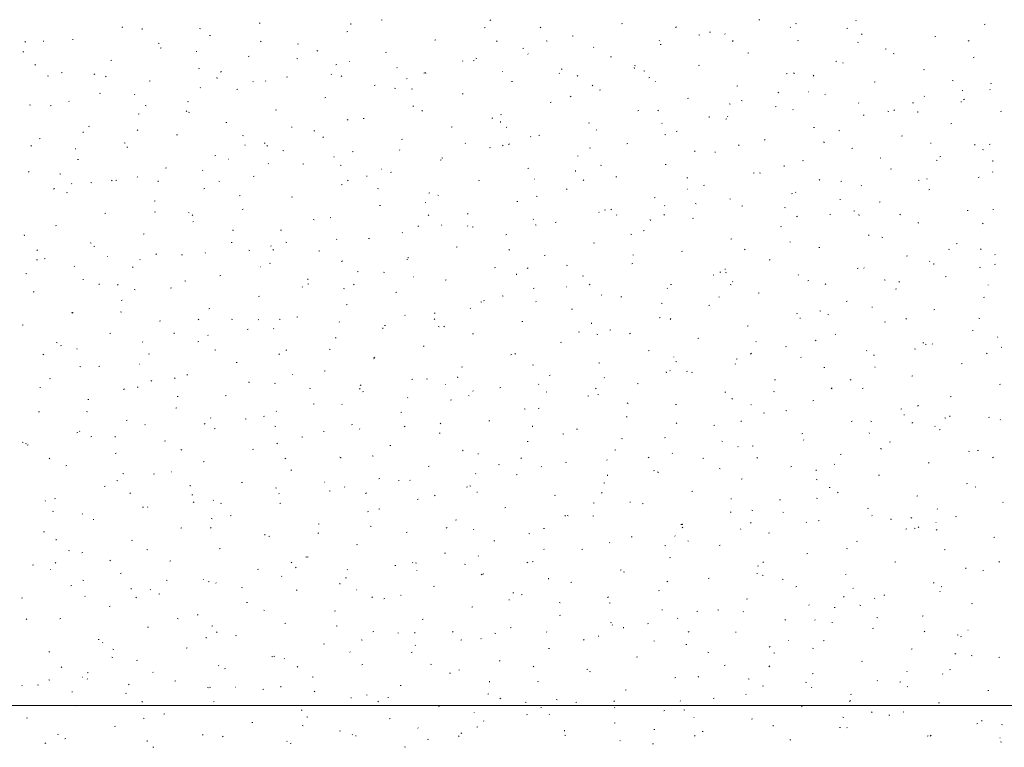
# Model space of a CAD drawing. Extents: x -743 to 300, y 62 to 1112.
# Tile 173 of 179: x -99 to -3, y 831 to 901. Entities that reach past the tile are written whole.
import ezdxf
from ezdxf.lldxf.tags import DXFTag

# ---------------------------------------------------------------- set-up
doc = ezdxf.new("R2010")
doc.units = 0
doc.layers.get('0').update_dxf_attribs({"lineweight": 13})
doc.layers.add('60- 61 allgemeine Ausstattung- 4 Terrassen', color=9, linetype='Continuous', lineweight=9, true_color=0x808080)
doc.layers.add('70 -71 Achsen- 1 Gebäudeachsen', color=7, linetype='STRICHPUNKT2-A06CPV7LL0', lineweight=18)
tags = doc.linetypes.add('STRICHPUNKT2-A06CPV7LL0', pattern=[12.7, 6.35, -3.175, 0, -3.175]).pattern_tags.tags
tags[10:11] = [DXFTag(74, 4), DXFTag(75, 0), DXFTag(340, '0'), DXFTag(46, 0.0), DXFTag(50, 0.0), DXFTag(44, 0.0), DXFTag(45, 0.0)]
tags[8:9] = [DXFTag(74, 4), DXFTag(75, 0), DXFTag(340, '0'), DXFTag(46, 0.0), DXFTag(50, 0.0), DXFTag(44, 0.0), DXFTag(45, 0.0)]
tags[6:7] = [DXFTag(74, 4), DXFTag(75, 0), DXFTag(340, '0'), DXFTag(46, 0.0), DXFTag(50, 0.0), DXFTag(44, 0.0), DXFTag(45, 0.0)]
tags[4:5] = [DXFTag(74, 4), DXFTag(75, 0), DXFTag(340, '0'), DXFTag(46, 0.0), DXFTag(50, 0.0), DXFTag(44, 0.0), DXFTag(45, 0.0)]

# ---------------------------------------------------------------- blocks, each defined once
blk = doc.blocks.new('Referenz-A06CPV7ML0')
at = {"layer": '60- 61 allgemeine Ausstattung- 4 Terrassen', "color": 0}
for p, q in [((-63.602, 901.053), (-63.51, 901.016)), ((-53.036, 901.051), (-53.117, 900.995)), ((-27.14, 901.046), (-27.045, 901.07)), ((-88.646, 900.341), (-88.55, 900.365)), ((-86.682, 900.12), (-86.691, 900.209)), ((-81.151, 900.215), (-81.057, 900.186)), ((-75.39, 900.72), (-75.294, 900.744)), ((-66.538, 900.611), (-66.547, 900.699)), ((-53.652, 900.288), (-53.557, 900.312)), ((-48.272, 900.335), (-48.181, 900.298)), ((-40.396, 900.667), (-40.301, 900.691)), ((-35.104, 900.383), (-35.185, 900.327)), ((-24.082, 900.326), (-24.115, 900.363)), ((-23.606, 900.694), (-23.512, 900.665)), ((-18.659, 900.235), (-18.563, 900.259)), ((-17.751, 900.976), (-17.784, 901.012)), ((-5.403, 900.614), (-5.307, 900.638)), ((-93.421, 899.151), (-93.325, 899.174)), ((-80.165, 899.53), (-80.069, 899.553)), ((-66.909, 899.909), (-66.813, 899.933)), ((-45.171, 899.476), (-45.076, 899.5)), ((-32.943, 899.616), (-32.851, 899.579)), ((-31.915, 899.856), (-31.82, 899.879)), ((-30.413, 899.677), (-30.446, 899.714)), ((-17.172, 899.715), (-17.253, 899.658)), ((-10.178, 899.423), (-10.082, 899.447)), ((-97.948, 898.976), (-98.02, 898.909)), ((-96.224, 898.991), (-96.179, 898.989)), ((-85.135, 898.802), (-85.044, 898.765)), ((-84.94, 898.339), (-84.844, 898.363)), ((-75.177, 899), (-75.249, 898.933)), ((-71.684, 898.718), (-71.588, 898.742)), ((-58.427, 899.097), (-58.332, 899.121)), ((-52.406, 899.025), (-52.478, 898.957)), ((-49.946, 898.286), (-49.851, 898.31)), ((-47.672, 899.016), (-47.578, 898.987)), ((-43.076, 898.378), (-43.109, 898.415)), ((-36.744, 899.028), (-36.777, 899.064)), ((-36.69, 898.665), (-36.595, 898.689)), ((-29.634, 899.049), (-29.706, 898.982)), ((-23.434, 899.044), (-23.339, 899.068)), ((-17.613, 898.898), (-17.522, 898.861)), ((-14.953, 898.233), (-14.857, 898.257)), ((-6.863, 899.073), (-6.935, 899.006)), ((-98.196, 897.96), (-98.1, 897.984)), ((-81.46, 898.017), (-81.416, 898.015)), ((-76.459, 897.528), (-76.363, 897.551)), ((-71.739, 897.337), (-71.645, 897.309)), ((-69.805, 898.084), (-69.714, 898.047)), ((-63.203, 897.907), (-63.107, 897.931)), ((-54.476, 897.366), (-54.385, 897.329)), ((-49.407, 897.729), (-49.44, 897.766)), ((-41.465, 897.474), (-41.37, 897.498)), ((-28.209, 897.854), (-28.114, 897.877)), ((-14.193, 897.816), (-14.099, 897.787)), ((-6.472, 897.421), (-6.376, 897.445)), ((-96.962, 896.743), (-97.043, 896.686)), ((-89.715, 897.149), (-89.619, 897.172)), ((-81.234, 896.337), (-81.138, 896.361)), ((-67.978, 896.716), (-67.882, 896.74)), ((-66.696, 897.043), (-66.652, 897.04)), ((-62.069, 896.43), (-62.102, 896.467)), ((-55.738, 897.08), (-55.771, 897.116)), ((-54.721, 897.095), (-54.626, 897.119)), ((-46.24, 896.284), (-46.145, 896.308)), ((-39.165, 896.37), (-39.174, 896.458)), ((-39.146, 896.647), (-39.055, 896.611)), ((-32.984, 896.663), (-32.889, 896.687)), ((-19.728, 897.042), (-19.633, 897.066)), ((-19.021, 896.861), (-19.03, 896.949)), ((-95.805, 895.659), (-95.711, 895.631)), ((-94.49, 895.958), (-94.394, 895.982)), ((-91.339, 895.834), (-91.248, 895.797)), ((-90.162, 895.632), (-90.234, 895.565)), ((-79.453, 895.39), (-79.462, 895.478)), ((-79.03, 896.074), (-79.111, 896.018)), ((-72.753, 895.526), (-72.657, 895.549)), ((-68.4, 895.781), (-68.433, 895.818)), ((-67.391, 895.656), (-67.463, 895.589)), ((-61.098, 895.406), (-61.179, 895.349)), ((-59.497, 895.905), (-59.401, 895.929)), ((-59.309, 895.88), (-59.318, 895.968)), ((-51.932, 896.069), (-51.888, 896.066)), ((-46.422, 895.927), (-46.406, 895.886)), ((-44.619, 895.68), (-44.691, 895.613)), ((-38.26, 896.138), (-38.166, 896.109)), ((-37.759, 895.472), (-37.664, 895.496)), ((-24.503, 895.852), (-24.408, 895.875)), ((-23.817, 895.929), (-23.726, 895.892)), ((-21.848, 895.704), (-21.92, 895.637)), ((-11.247, 896.231), (-11.151, 896.255)), ((-86.009, 895.147), (-85.913, 895.17)), ((-81.063, 894.482), (-81.096, 894.519)), ((-76.009, 895.115), (-75.918, 895.078)), ((-74.731, 895.132), (-74.764, 895.168)), ((-64.272, 894.714), (-64.176, 894.738)), ((-62.326, 894.46), (-62.232, 894.431)), ((-60.68, 894.397), (-60.588, 894.36)), ((-51.015, 895.093), (-50.92, 895.117)), ((-43.167, 894.738), (-43.247, 894.681)), ((-37.169, 895.095), (-37.124, 895.092)), ((-29.278, 894.661), (-29.183, 894.685)), ((-16.022, 895.04), (-15.927, 895.064)), ((-8.487, 895.211), (-8.396, 895.174)), ((-4.781, 894.938), (-4.687, 894.909)), ((-90.784, 893.956), (-90.688, 893.98)), ((-87.394, 893.833), (-87.427, 893.869)), ((-77.528, 894.335), (-77.432, 894.359)), ((-69.047, 893.524), (-68.951, 893.547)), ((-55.791, 893.903), (-55.695, 893.927)), ((-45.35, 893.679), (-45.259, 893.642)), ((-42.534, 894.282), (-42.439, 894.306)), ((-34.053, 893.47), (-33.958, 893.494)), ((-25.235, 894.069), (-25.316, 894.013)), ((-22.405, 894.121), (-22.361, 894.118)), ((-20.797, 893.85), (-20.702, 893.873)), ((-11.165, 893.661), (-11.198, 893.698)), ((-7.541, 894.229), (-7.445, 894.253)), ((-4.834, 894.311), (-4.867, 894.347)), ((-97.543, 892.865), (-97.451, 892.828)), ((-95.559, 892.765), (-95.463, 892.789)), ((-93.725, 893.184), (-93.758, 893.22)), ((-86.393, 892.782), (-86.299, 892.753)), ((-82.303, 893.145), (-82.207, 893.168)), ((-60.566, 892.712), (-60.47, 892.736)), ((-47.309, 893.091), (-47.214, 893.115)), ((-30.021, 892.96), (-29.929, 892.924)), ((-28.847, 893.26), (-28.753, 893.231)), ((-25.572, 892.659), (-25.477, 892.683)), ((-17.496, 893.012), (-17.529, 893.049)), ((-12.316, 893.038), (-12.221, 893.062)), ((-7.641, 893.147), (-7.597, 893.144)), ((-7.303, 893.401), (-7.384, 893.345)), ((-87.078, 891.954), (-86.982, 891.978)), ((-82.375, 892.288), (-82.447, 892.221)), ((-82.213, 892.147), (-82.122, 892.11)), ((-73.822, 892.333), (-73.726, 892.357)), ((-65.341, 891.522), (-65.245, 891.545)), ((-59.604, 892.312), (-59.676, 892.245)), ((-52.914, 891.582), (-52.82, 891.553)), ((-52.085, 891.901), (-51.989, 891.925)), ((-38.828, 892.28), (-38.733, 892.304)), ((-36.833, 892.336), (-36.905, 892.269)), ((-31.936, 891.639), (-31.945, 891.727)), ((-30.159, 891.713), (-30.191, 891.75)), ((-23.827, 892.363), (-23.86, 892.399)), ((-17.091, 891.848), (-16.996, 891.871)), ((-14.691, 892.242), (-14.6, 892.205)), ((-14.061, 892.36), (-14.133, 892.293)), ((-11.792, 892.13), (-11.801, 892.218)), ((-3.835, 892.227), (-3.739, 892.251)), ((-91.853, 890.763), (-91.757, 890.787)), ((-78.597, 891.143), (-78.501, 891.166)), ((-72.224, 890.659), (-72.233, 890.747)), ((-66.883, 891.428), (-66.792, 891.391)), ((-56.86, 890.71), (-56.764, 890.734)), ((-52.08, 891.149), (-52.089, 891.237)), ((-51.554, 890.71), (-51.463, 890.673)), ((-43.603, 891.089), (-43.508, 891.113)), ((-36.49, 891.064), (-36.523, 891.101)), ((-30.347, 891.468), (-30.252, 891.492)), ((-21.866, 890.657), (-21.771, 890.681)), ((-8.61, 891.036), (-8.515, 891.06)), ((-92.368, 890.168), (-92.377, 890.256)), ((-87.093, 890.429), (-87.173, 890.372)), ((-83.372, 889.952), (-83.276, 889.976)), ((-76.98, 889.904), (-76.886, 889.875)), ((-70.116, 890.331), (-70.02, 890.355)), ((-69.161, 889.76), (-69.242, 889.704)), ((-49.152, 889.765), (-49.185, 889.802)), ((-48.379, 889.899), (-48.283, 889.923)), ((-42.821, 890.415), (-42.854, 890.451)), ((-36.224, 889.992), (-36.133, 889.955)), ((-35.122, 890.278), (-35.027, 890.302)), ((-19.435, 890.382), (-19.341, 890.354)), ((-13.385, 889.846), (-13.29, 889.869)), ((-97.36, 888.919), (-97.432, 888.852)), ((-96.628, 889.573), (-96.533, 889.597)), ((-88.417, 889.178), (-88.325, 889.141)), ((-88.147, 888.761), (-88.051, 888.785)), ((-76.76, 888.985), (-76.743, 888.944)), ((-74.891, 889.141), (-74.795, 889.164)), ((-74.589, 888.944), (-74.661, 888.876)), ((-61.635, 889.52), (-61.539, 889.543)), ((-55.483, 889.116), (-55.516, 889.152)), ((-53.154, 888.708), (-53.058, 888.732)), ((-51.818, 888.968), (-51.89, 888.901)), ((-51.229, 889.092), (-51.31, 889.036)), ((-43.501, 888.704), (-43.407, 888.676)), ((-39.897, 889.087), (-39.802, 889.111)), ((-29.046, 888.992), (-29.118, 888.925)), ((-26.641, 889.466), (-26.546, 889.49)), ((-20.895, 889.273), (-20.803, 889.236)), ((-18.16, 888.655), (-18.065, 888.679)), ((-10.554, 889.18), (-10.538, 889.139)), ((-6.275, 889.016), (-6.347, 888.949)), ((-4.904, 889.034), (-4.809, 889.058)), ((-93.139, 888.602), (-93.095, 888.599)), ((-79.666, 887.95), (-79.57, 887.974)), ((-73.087, 888.459), (-72.996, 888.423)), ((-68.146, 887.817), (-68.178, 887.854)), ((-66.41, 888.329), (-66.314, 888.353)), ((-61.814, 888.467), (-61.847, 888.503)), ((-57.758, 887.741), (-57.666, 887.704)), ((-44.673, 887.897), (-44.577, 887.921)), ((-33.297, 888.424), (-33.378, 888.367)), ((-31.416, 888.276), (-31.321, 888.3)), ((-15.366, 887.756), (-15.446, 887.699)), ((-9.679, 887.844), (-9.584, 887.867)), ((-5.565, 888.555), (-5.474, 888.518)), ((-92.922, 887.571), (-92.827, 887.595)), ((-84.441, 886.759), (-84.345, 886.783)), ((-78.376, 887.628), (-78.331, 887.625)), ((-74.477, 887.168), (-74.51, 887.204)), ((-71.185, 887.139), (-71.089, 887.162)), ((-67.568, 887.026), (-67.474, 886.998)), ((-57.929, 887.518), (-57.833, 887.541)), ((-42.428, 887.023), (-42.337, 886.986)), ((-36.191, 887.085), (-36.096, 887.109)), ((-24.707, 886.909), (-24.716, 886.997)), ((-22.935, 887.464), (-22.84, 887.488)), ((-10.023, 887.505), (-9.928, 887.476)), ((-4.563, 887.399), (-4.572, 887.487)), ((-97.697, 886.38), (-97.602, 886.404)), ((-94.62, 886.209), (-94.529, 886.172)), ((-87.139, 885.869), (-87.172, 885.906)), ((-80.808, 886.518), (-80.841, 886.555)), ((-75.96, 885.948), (-75.864, 885.972)), ((-64.995, 885.928), (-65.004, 886.016)), ((-63.612, 886.654), (-63.567, 886.651)), ((-62.704, 886.327), (-62.608, 886.351)), ((-49.448, 886.706), (-49.352, 886.73)), ((-44.851, 886.418), (-44.86, 886.506)), ((-40.967, 885.895), (-40.871, 885.919)), ((-34.089, 885.827), (-33.995, 885.798)), ((-27.71, 886.274), (-27.615, 886.298)), ((-27.098, 886.305), (-27.007, 886.268)), ((-14.454, 886.653), (-14.359, 886.677)), ((-5.973, 885.842), (-5.878, 885.865)), ((-4.579, 886.347), (-4.612, 886.383)), ((-93.47, 885.22), (-93.503, 885.256)), ((-91.634, 885.348), (-91.54, 885.32)), ((-89.574, 885.575), (-89.646, 885.508)), ((-89.216, 885.569), (-89.121, 885.593)), ((-85.139, 885.438), (-85.148, 885.526)), ((-79.291, 885.491), (-79.2, 885.454)), ((-67.479, 885.137), (-67.383, 885.16)), ((-66.802, 885.599), (-66.874, 885.532)), ((-54.223, 885.516), (-54.127, 885.539)), ((-48.848, 885.68), (-48.804, 885.677)), ((-44.031, 885.624), (-44.103, 885.556)), ((-32.485, 885.083), (-32.39, 885.107)), ((-21.26, 885.648), (-21.332, 885.581)), ((-19.229, 885.462), (-19.134, 885.486)), ((-17.241, 885.048), (-17.274, 885.085)), ((-11.769, 885.586), (-11.678, 885.549)), ((-10.91, 885.698), (-10.943, 885.734)), ((-95.155, 884.783), (-95.236, 884.727)), ((-93.991, 884.378), (-93.896, 884.402)), ((-80.735, 884.757), (-80.639, 884.781)), ((-77.223, 884.115), (-77.304, 884.059)), ((-72.254, 883.946), (-72.158, 883.97)), ((-63.961, 884.772), (-63.87, 884.735)), ((-58.998, 884.325), (-58.902, 884.349)), ((-58.155, 884.149), (-58.061, 884.12)), ((-48.632, 884.054), (-48.541, 884.017)), ((-45.742, 884.704), (-45.646, 884.728)), ((-34.084, 884.706), (-34.04, 884.703)), ((-24.004, 884.272), (-23.909, 884.296)), ((-23.573, 884.399), (-23.606, 884.435)), ((-10.748, 884.651), (-10.653, 884.675)), ((-85.51, 883.567), (-85.415, 883.591)), ((-63.773, 883.135), (-63.677, 883.158)), ((-59.292, 883.447), (-59.372, 883.39)), ((-50.517, 883.514), (-50.421, 883.537)), ((-37.261, 883.893), (-37.165, 883.917)), ((-36.235, 883.1), (-36.268, 883.137)), ((-33.302, 883.336), (-33.211, 883.299)), ((-29.904, 883.75), (-29.937, 883.786)), ((-28.779, 883.081), (-28.684, 883.105)), ((-19.32, 883.732), (-19.276, 883.729)), ((-15.523, 883.461), (-15.428, 883.484)), ((-90.285, 882.376), (-90.19, 882.4)), ((-85.495, 882.522), (-85.403, 882.485)), ((-82.222, 882.471), (-82.128, 882.442)), ((-81.787, 882.231), (-81.859, 882.164)), ((-77.029, 882.755), (-76.933, 882.779)), ((-59.016, 882.255), (-59.088, 882.188)), ((-55.292, 882.323), (-55.196, 882.347)), ((-42.566, 882.451), (-42.599, 882.487)), ((-42.036, 882.702), (-41.94, 882.726)), ((-41.36, 882.778), (-41.441, 882.722)), ((-40.892, 882.238), (-40.875, 882.197)), ((-36.245, 882.279), (-36.317, 882.212)), ((-24.677, 882.949), (-24.582, 882.92)), ((-23.428, 882.11), (-23.509, 882.054)), ((-20.298, 882.27), (-20.203, 882.294)), ((-17.973, 882.617), (-17.881, 882.581)), ((-17.478, 882.178), (-17.487, 882.266)), ((-13.473, 882.303), (-13.545, 882.236)), ((-7.042, 882.649), (-6.947, 882.673)), ((-4.557, 882.758), (-4.512, 882.755)), ((-95.06, 881.186), (-94.965, 881.21)), ((-81.804, 881.565), (-81.709, 881.589)), ((-70.165, 881.804), (-70.074, 881.767)), ((-68.548, 881.944), (-68.452, 881.968)), ((-60.067, 881.133), (-59.971, 881.156)), ((-57.766, 881.197), (-57.775, 881.285)), ((-55.228, 881.152), (-55.261, 881.189)), ((-54.836, 881.085), (-54.744, 881.048)), ((-48.897, 881.801), (-48.93, 881.838)), ((-48.743, 881.271), (-48.649, 881.242)), ((-46.811, 881.512), (-46.715, 881.535)), ((-37.622, 881.687), (-37.631, 881.775)), ((-33.555, 881.891), (-33.459, 881.915)), ((-25.073, 881.079), (-24.978, 881.103)), ((-11.817, 881.459), (-11.722, 881.482)), ((-5.496, 881.442), (-5.577, 881.385)), ((-98.054, 880.216), (-98.063, 880.304)), ((-86.579, 880.374), (-86.484, 880.398)), ((-77.91, 880.707), (-77.919, 880.795)), ((-73.323, 880.753), (-73.227, 880.777)), ((-61.56, 880.503), (-61.593, 880.539)), ((-51.586, 880.321), (-51.49, 880.345)), ((-39.506, 880.367), (-39.415, 880.33)), ((-38.33, 880.7), (-38.234, 880.724)), ((-16.592, 880.268), (-16.497, 880.292)), ((-91.698, 879.553), (-91.607, 879.516)), ((-91.354, 879.184), (-91.259, 879.208)), ((-78.098, 879.563), (-78.003, 879.587)), ((-74.222, 879.204), (-74.255, 879.241)), ((-72.81, 879.593), (-72.715, 879.564)), ((-67.891, 879.853), (-67.924, 879.89)), ((-64.842, 879.942), (-64.746, 879.966)), ((-43.105, 879.51), (-43.009, 879.534)), ((-29.849, 879.889), (-29.753, 879.913)), ((-24.176, 879.649), (-24.085, 879.612)), ((-15.264, 880.071), (-15.17, 880.043)), ((-8.111, 879.457), (-8.016, 879.48)), ((-96.772, 878.863), (-96.844, 878.795)), ((-85.286, 878.47), (-85.367, 878.413)), ((-82.873, 878.372), (-82.778, 878.396)), ((-80.553, 878.555), (-80.586, 878.591)), ((-76.369, 878.835), (-76.278, 878.798)), ((-74.001, 878.887), (-74.073, 878.82)), ((-69.617, 878.751), (-69.521, 878.775)), ((-56.361, 879.131), (-56.265, 879.154)), ((-51.229, 878.911), (-51.301, 878.844)), ((-47.88, 878.319), (-47.784, 878.343)), ((-39.331, 878.393), (-39.236, 878.365)), ((-34.624, 878.698), (-34.528, 878.722)), ((-28.458, 878.935), (-28.53, 878.868)), ((-21.367, 879.077), (-21.272, 879.101)), ((-12.886, 878.266), (-12.791, 878.29)), ((-8.847, 878.93), (-8.756, 878.894)), ((-5.687, 878.959), (-5.759, 878.892)), ((-4.324, 878.383), (-4.357, 878.42)), ((-96.876, 877.915), (-96.782, 877.886)), ((-96.129, 877.993), (-96.034, 878.017)), ((-93.215, 877.256), (-93.248, 877.293)), ((-90.055, 878.212), (-90.011, 878.209)), ((-86.884, 877.905), (-86.917, 877.942)), ((-74.392, 877.561), (-74.297, 877.585)), ((-67.354, 877.801), (-67.435, 877.745)), ((-61.136, 877.94), (-61.04, 877.964)), ((-61.039, 878.117), (-60.948, 878.08)), ((-45.71, 877.398), (-45.618, 877.361)), ((-39.399, 877.508), (-39.303, 877.532)), ((-26.143, 877.887), (-26.047, 877.911)), ((-10.655, 877.734), (-10.688, 877.77)), ((-10.248, 877.447), (-10.258, 877.535)), ((-4.405, 877.455), (-4.31, 877.478)), ((-97.902, 876.584), (-97.811, 876.547)), ((-87.648, 877.182), (-87.553, 877.206)), ((-79.167, 876.37), (-79.072, 876.394)), ((-75.291, 877.238), (-75.247, 877.235)), ((-65.911, 876.749), (-65.815, 876.773)), ((-63.397, 876.715), (-63.303, 876.687)), ((-52.655, 877.129), (-52.559, 877.152)), ((-50.537, 876.466), (-50.546, 876.554)), ((-49.422, 877.133), (-49.503, 877.077)), ((-44.174, 876.317), (-44.078, 876.341)), ((-31.491, 876.465), (-31.571, 876.408)), ((-30.918, 876.696), (-30.822, 876.72)), ((-30.393, 876.956), (-30.402, 877.045)), ((-30.38, 876.68), (-30.289, 876.643)), ((-23.318, 876.435), (-23.351, 876.472)), ((-17.661, 877.075), (-17.566, 877.099)), ((-16.987, 877.084), (-17.02, 877.121)), ((-5.852, 877.194), (-5.758, 877.165)), ((-92.423, 875.991), (-92.328, 876.015)), ((-90.825, 875.485), (-90.834, 875.574)), ((-88.986, 875.518), (-89.058, 875.451)), ((-82.573, 875.866), (-82.481, 875.829)), ((-70.681, 875.976), (-70.69, 876.064)), ((-70.686, 875.559), (-70.591, 875.583)), ((-66.214, 875.543), (-66.286, 875.475)), ((-60.527, 876.264), (-60.483, 876.261)), ((-57.43, 875.938), (-57.334, 875.962)), ((-43.443, 875.567), (-43.515, 875.5)), ((-35.693, 875.506), (-35.597, 875.53)), ((-29.918, 875.516), (-29.824, 875.487)), ((-29.649, 875.786), (-29.682, 875.822)), ((-22.437, 875.885), (-22.341, 875.909)), ((-20.672, 875.591), (-20.744, 875.524)), ((-15.051, 875.962), (-14.959, 875.925)), ((-13.559, 875.796), (-13.64, 875.74)), ((-9.18, 876.264), (-9.085, 876.288)), ((-5.024, 875.491), (-5.007, 875.45)), ((-97.198, 874.801), (-97.103, 874.824)), ((-87.464, 875.037), (-87.369, 875.009)), ((-83.942, 875.18), (-83.847, 875.204)), ((-71.229, 875.297), (-71.212, 875.256)), ((-67.243, 875.148), (-67.152, 875.111)), ((-62.205, 874.747), (-62.109, 874.771)), ((-51.913, 874.429), (-51.822, 874.393)), ((-48.949, 875.127), (-48.853, 875.15)), ((-45.764, 875.29), (-45.719, 875.287)), ((-42.311, 874.487), (-42.344, 874.524)), ((-35.98, 875.136), (-36.013, 875.173)), ((-27.212, 874.694), (-27.116, 874.718)), ((-13.955, 875.073), (-13.86, 875.097)), ((-88.717, 873.989), (-88.622, 874.013)), ((-75.461, 874.368), (-75.366, 874.392)), ((-66.98, 873.557), (-66.885, 873.581)), ((-53.985, 873.838), (-53.891, 873.809)), ((-53.724, 873.936), (-53.628, 873.96)), ((-48.643, 873.838), (-48.675, 873.874)), ((-40.468, 874.315), (-40.372, 874.339)), ((-36.584, 873.711), (-36.493, 873.674)), ((-31.987, 873.504), (-31.891, 873.528)), ((-31, 874.316), (-30.955, 874.313)), ((-18.731, 873.883), (-18.635, 873.907)), ((-5.474, 874.262), (-5.379, 874.286)), ((-93.492, 872.799), (-93.397, 872.822)), ((-93.349, 872.824), (-93.429, 872.768)), ((-88.776, 872.897), (-88.685, 872.86)), ((-80.236, 873.178), (-80.141, 873.202)), ((-61.305, 872.539), (-61.338, 872.576)), ((-58.499, 872.745), (-58.403, 872.769)), ((-54.974, 873.188), (-55.007, 873.225)), ((-45.243, 873.125), (-45.147, 873.148)), ((-23.506, 872.692), (-23.41, 872.716)), ((-21.254, 872.993), (-21.163, 872.956)), ((-20.506, 872.638), (-20.412, 872.609)), ((-16.236, 873.342), (-16.192, 873.339)), ((-10.249, 873.071), (-10.154, 873.095)), ((-98.267, 871.608), (-98.172, 871.632)), ((-85.011, 871.987), (-84.916, 872.011)), ((-81.199, 872.174), (-81.271, 872.107)), ((-78.051, 872.16), (-77.957, 872.131)), ((-75.417, 872.156), (-75.497, 872.099)), ((-73.447, 872.179), (-73.356, 872.142)), ((-71.755, 872.366), (-71.66, 872.39)), ((-67.636, 871.89), (-67.669, 871.926)), ((-63.274, 871.555), (-63.179, 871.579)), ((-58.428, 872.198), (-58.5, 872.131)), ((-50.018, 871.934), (-49.922, 871.958)), ((-43.307, 871.735), (-43.317, 871.823)), ((-36.762, 872.313), (-36.666, 872.337)), ((-35.656, 872.223), (-35.728, 872.155)), ((-23.163, 872.226), (-23.173, 872.314)), ((-15.025, 871.881), (-14.929, 871.905)), ((-12.885, 872.247), (-12.957, 872.18)), ((-5.925, 872.275), (-5.833, 872.238)), ((-89.786, 870.797), (-89.691, 870.82)), ((-83.596, 870.755), (-83.605, 870.843)), ((-80.298, 870.591), (-80.331, 870.628)), ((-76.53, 871.176), (-76.435, 871.2)), ((-73.967, 871.24), (-74, 871.277)), ((-63.452, 871.245), (-63.461, 871.333)), ((-58.117, 871.461), (-58.026, 871.424)), ((-57.485, 871.488), (-57.566, 871.431)), ((-54.793, 870.743), (-54.697, 870.767)), ((-44.572, 870.96), (-44.478, 870.931)), ((-42.788, 870.742), (-42.696, 870.706)), ((-41.537, 871.123), (-41.441, 871.146)), ((-39.553, 870.819), (-39.634, 870.763)), ((-28.281, 871.502), (-28.185, 871.526)), ((-19.8, 870.69), (-19.704, 870.714)), ((-6.543, 871.069), (-6.448, 871.093)), ((-94.98, 869.929), (-94.889, 869.892)), ((-86.63, 869.942), (-86.662, 869.978)), ((-81.305, 869.985), (-81.21, 870.009)), ((-68.049, 870.364), (-67.954, 870.388)), ((-46.312, 869.932), (-46.216, 869.956)), ((-33.056, 870.311), (-32.96, 870.335)), ((-27.458, 870.024), (-27.367, 869.987)), ((-21.622, 870.151), (-21.702, 870.094)), ((-11.319, 869.879), (-11.223, 869.903)), ((-11.093, 869.76), (-10.999, 869.732)), ((-10.401, 869.77), (-10.434, 869.807)), ((-4.07, 870.419), (-4.102, 870.456)), ((-96.184, 868.806), (-96.256, 868.739)), ((-94.561, 869.606), (-94.466, 869.63)), ((-92.961, 869.292), (-92.994, 869.329)), ((-86.08, 868.795), (-85.985, 868.818)), ((-79.651, 869.21), (-79.559, 869.173)), ((-73.413, 868.83), (-73.485, 868.763)), ((-72.824, 869.174), (-72.729, 869.198)), ((-68.639, 869.282), (-68.545, 869.253)), ((-59.568, 869.553), (-59.473, 869.577)), ((-51.087, 868.741), (-50.991, 868.765)), ((-50.641, 868.854), (-50.713, 868.787)), ((-37.831, 869.121), (-37.735, 869.144)), ((-27.87, 868.878), (-27.942, 868.811)), ((-24.575, 869.5), (-24.479, 869.524)), ((-16.732, 869.121), (-16.765, 869.157)), ((-12.128, 869.306), (-12.037, 869.269)), ((-5.099, 868.903), (-5.171, 868.835)), ((-3.69, 869.483), (-3.77, 869.426)), ((-86.97, 867.823), (-86.926, 867.82)), ((-77.599, 867.983), (-77.504, 868.007)), ((-64.343, 868.362), (-64.248, 868.386)), ((-64.321, 868.492), (-64.23, 868.455)), ((-48.991, 867.774), (-48.9, 867.737)), ((-42.606, 867.93), (-42.51, 867.954)), ((-35.361, 868.55), (-35.344, 868.509)), ((-35.16, 868.082), (-35.066, 868.054)), ((-29.394, 867.822), (-29.427, 867.859)), ((-29.35, 868.309), (-29.254, 868.333)), ((-23.063, 868.471), (-23.096, 868.508)), ((-16.094, 868.688), (-15.998, 868.712)), ((-7.613, 867.877), (-7.517, 867.901)), ((-92.705, 867.604), (-92.611, 867.575)), ((-90.855, 867.604), (-90.76, 867.628)), ((-82.374, 866.793), (-82.279, 866.816)), ((-72.207, 866.849), (-72.162, 866.846)), ((-69.118, 867.172), (-69.023, 867.196)), ((-55.862, 867.551), (-55.767, 867.575)), ((-36.078, 867.004), (-36.088, 867.093)), ((-35.725, 867.173), (-35.758, 867.209)), ((-34.125, 867.119), (-34.029, 867.142)), ((-33.662, 867.055), (-33.571, 867.018)), ((-20.869, 867.498), (-20.773, 867.522)), ((-15.934, 867.495), (-15.944, 867.583)), ((-95.631, 866.414), (-95.535, 866.437)), ((-85.854, 866.241), (-85.763, 866.205)), ((-83.479, 866.51), (-83.56, 866.454)), ((-76.367, 866.024), (-76.376, 866.112)), ((-73.893, 865.981), (-73.798, 866.005)), ((-60.637, 866.36), (-60.542, 866.384)), ((-59.226, 866.404), (-59.132, 866.376)), ((-57.443, 865.875), (-57.399, 865.872)), ((-56.222, 866.514), (-56.232, 866.602)), ((-48.388, 865.874), (-48.421, 865.91)), ((-47.381, 866.739), (-47.285, 866.763)), ((-42.057, 866.523), (-42.09, 866.56)), ((-38.9, 865.928), (-38.804, 865.952)), ((-25.644, 866.307), (-25.548, 866.331)), ((-18.332, 866.337), (-18.241, 866.3)), ((-12.388, 866.686), (-12.292, 866.71)), ((-3.907, 865.875), (-3.811, 865.899)), ((-96.511, 865.533), (-96.52, 865.622)), ((-88.398, 865.462), (-88.47, 865.394)), ((-87.149, 865.602), (-87.054, 865.626)), ((-70.525, 865.523), (-70.433, 865.486)), ((-65.626, 865.486), (-65.698, 865.419)), ((-65.548, 865.842), (-65.628, 865.786)), ((-65.412, 865.17), (-65.317, 865.194)), ((-54.719, 865.225), (-54.752, 865.261)), ((-52.156, 865.549), (-52.061, 865.573)), ((-47.616, 865.174), (-47.696, 865.117)), ((-42.855, 865.51), (-42.927, 865.443)), ((-30.419, 865.117), (-30.323, 865.14)), ((-25.747, 865.205), (-25.653, 865.176)), ((-20.083, 865.534), (-20.155, 865.467)), ((-17.163, 865.496), (-17.067, 865.52)), ((-91.925, 864.412), (-91.829, 864.435)), ((-83.293, 864.726), (-83.199, 864.698)), ((-78.668, 864.791), (-78.573, 864.814)), ((-70.187, 863.979), (-70.092, 864.003)), ((-61.05, 864.575), (-61.083, 864.612)), ((-56.931, 864.358), (-56.836, 864.382)), ((-55.195, 864.805), (-55.104, 864.768)), ((-43.675, 864.737), (-43.579, 864.761)), ((-42.679, 864.901), (-42.635, 864.898)), ((-39.866, 864.087), (-39.774, 864.05)), ((-29.684, 864.506), (-29.765, 864.449)), ((-21.938, 864.305), (-21.842, 864.329)), ((-8.682, 864.684), (-8.586, 864.708)), ((-96.7, 863.221), (-96.604, 863.245)), ((-92.058, 863.273), (-91.967, 863.236)), ((-83.443, 863.6), (-83.348, 863.624)), ((-73.712, 863.277), (-73.745, 863.313)), ((-67.381, 863.926), (-67.414, 863.962)), ((-61.706, 863.168), (-61.611, 863.192)), ((-49.814, 863.527), (-49.72, 863.498)), ((-48.45, 863.547), (-48.355, 863.571)), ((-35.194, 863.926), (-35.098, 863.95)), ((-27.915, 863.927), (-27.871, 863.924)), ((-26.713, 863.115), (-26.617, 863.138)), ((-24.536, 863.368), (-24.445, 863.331)), ((-13.457, 863.494), (-13.361, 863.518)), ((-11.752, 863.837), (-11.833, 863.781)), ((-88.219, 862.41), (-88.123, 862.433)), ((-80.611, 862.117), (-80.683, 862.05)), ((-80.044, 862.627), (-80.077, 862.664)), ((-76.728, 862.554), (-76.637, 862.517)), ((-74.962, 862.789), (-74.867, 862.812)), ((-57.84, 862.142), (-57.912, 862.074)), ((-53.225, 862.356), (-53.13, 862.38)), ((-39.969, 862.735), (-39.873, 862.759)), ((-35.068, 862.166), (-35.14, 862.099)), ((-28.849, 862.274), (-28.859, 862.362)), ((-18.232, 862.303), (-18.136, 862.327)), ((-16.335, 862.327), (-16.241, 862.298)), ((-13.152, 862.952), (-13.107, 862.95)), ((-12.297, 862.19), (-12.369, 862.123)), ((-9.206, 862.65), (-9.115, 862.613)), ((-8.705, 862.764), (-8.714, 862.852)), ((-4.976, 862.682), (-4.88, 862.706)), ((-3.815, 862.456), (-3.848, 862.492)), ((-92.994, 861.219), (-92.898, 861.243)), ((-92.706, 861.328), (-92.739, 861.365)), ((-86.375, 861.978), (-86.408, 862.014)), ((-79.737, 861.598), (-79.642, 861.622)), ((-73.88, 861.849), (-73.786, 861.82)), ((-69.137, 861.293), (-69.147, 861.381)), ((-66.481, 861.977), (-66.386, 862.001)), ((-65.698, 861.608), (-65.682, 861.567)), ((-61.399, 861.836), (-61.308, 861.799)), ((-58, 861.166), (-57.905, 861.19)), ((-48.993, 861.783), (-49.003, 861.871)), ((-46.069, 861.118), (-45.978, 861.081)), ((-44.744, 861.545), (-44.649, 861.569)), ((-31.488, 861.924), (-31.392, 861.948)), ((-23.007, 861.113), (-22.911, 861.136)), ((-16.477, 861.157), (-16.51, 861.193)), ((-10.146, 861.806), (-10.179, 861.843)), ((-9.751, 861.492), (-9.655, 861.516)), ((-98.262, 860.304), (-98.17, 860.267)), ((-97.947, 860.171), (-97.853, 860.142)), ((-91.542, 860.865), (-91.622, 860.809)), ((-89.282, 860.803), (-89.291, 860.891)), ((-84.513, 860.408), (-84.417, 860.431)), ((-73.61, 860.197), (-73.691, 860.14)), ((-71.256, 860.787), (-71.161, 860.81)), ((-49.519, 860.354), (-49.424, 860.378)), ((-40.401, 860.649), (-40.307, 860.62)), ((-36.263, 860.733), (-36.167, 860.757)), ((-30.74, 860.399), (-30.648, 860.363)), ((-22.808, 860.508), (-22.841, 860.544)), ((-14.526, 860.301), (-14.43, 860.325)), ((-97.769, 860.028), (-97.673, 860.052)), ((-89.288, 859.217), (-89.192, 859.241)), ((-82.932, 859.586), (-82.841, 859.549)), ((-76.031, 859.596), (-75.936, 859.62)), ((-62.775, 859.975), (-62.68, 859.999)), ((-55.678, 859.528), (-55.759, 859.472)), ((-41.038, 859.543), (-40.943, 859.567)), ((-35.471, 859.209), (-35.504, 859.245)), ((-29.139, 859.858), (-29.172, 859.895)), ((-27.782, 859.922), (-27.686, 859.946)), ((-15.41, 859.681), (-15.319, 859.644)), ((-6.922, 859.449), (-6.828, 859.421)), ((-6.045, 859.49), (-5.949, 859.514)), ((-95.596, 858.749), (-95.668, 858.682)), ((-80.807, 858.406), (-80.711, 858.429)), ((-72.825, 858.773), (-72.897, 858.706)), ((-67.603, 858.867), (-67.511, 858.83)), ((-67.55, 858.785), (-67.455, 858.808)), ((-64.468, 858.971), (-64.374, 858.942)), ((-54.294, 859.164), (-54.199, 859.188)), ((-50.053, 858.797), (-50.125, 858.73)), ((-45.813, 858.352), (-45.718, 858.376)), ((-41.802, 858.56), (-41.835, 858.596)), ((-37.747, 858.86), (-37.827, 858.804)), ((-32.557, 858.731), (-32.462, 858.755)), ((-27.282, 858.822), (-27.354, 858.754)), ((-19.301, 859.111), (-19.205, 859.134)), ((-10.82, 858.299), (-10.724, 858.323)), ((-4.51, 858.846), (-4.582, 858.779)), ((-94.063, 858.026), (-93.967, 858.05)), ((-83.886, 857.433), (-83.842, 857.43)), ((-72.325, 857.594), (-72.23, 857.618)), ((-59.069, 857.973), (-58.974, 857.997)), ((-52.273, 858.149), (-52.182, 858.112)), ((-48.133, 857.91), (-48.166, 857.947)), ((-37.332, 857.541), (-37.237, 857.565)), ((-36.943, 857.431), (-36.852, 857.394)), ((-30.989, 857.771), (-30.895, 857.743)), ((-24.076, 857.92), (-23.98, 857.944)), ((-21.62, 857.543), (-21.629, 857.631)), ((-19.815, 858.192), (-19.895, 858.135)), ((-89.136, 856.617), (-89.045, 856.58)), ((-88.534, 857.293), (-88.44, 857.264)), ((-85.582, 857.215), (-85.486, 857.239)), ((-77.101, 856.404), (-77.005, 856.427)), ((-69.122, 856.459), (-69.078, 856.456)), ((-63.844, 856.783), (-63.749, 856.806)), ((-61.908, 856.562), (-61.918, 856.65)), ((-60.795, 856.611), (-60.828, 856.648)), ((-54.464, 857.261), (-54.497, 857.297)), ((-50.588, 857.162), (-50.493, 857.186)), ((-42.107, 856.35), (-42.012, 856.374)), ((-41.764, 857.052), (-41.774, 857.14)), ((-28.851, 856.729), (-28.756, 856.753)), ((-21.614, 856.712), (-21.523, 856.676)), ((-15.595, 857.109), (-15.499, 857.132)), ((-90.357, 856.024), (-90.261, 856.048)), ((-82.052, 856.072), (-82.062, 856.16)), ((-73.806, 855.899), (-73.715, 855.862)), ((-68.619, 855.592), (-68.524, 855.616)), ((-67.126, 855.962), (-67.159, 855.999)), ((-65.038, 855.429), (-65.11, 855.362)), ((-55.363, 855.971), (-55.268, 855.995)), ((-55.055, 856.093), (-54.961, 856.065)), ((-54.359, 855.485), (-54.314, 855.482)), ((-42.267, 855.453), (-42.339, 855.386)), ((-33.626, 855.539), (-33.531, 855.563)), ((-20.37, 855.918), (-20.274, 855.942)), ((-19.495, 855.477), (-19.567, 855.41)), ((-7.114, 856.297), (-7.018, 856.321)), ((-6.284, 855.994), (-6.193, 855.957)), ((-96.036, 854.666), (-96.019, 854.625)), ((-95.132, 854.834), (-95.036, 854.858)), ((-87.809, 855.405), (-87.881, 855.338)), ((-81.876, 855.213), (-81.78, 855.237)), ((-81.673, 854.551), (-81.753, 854.495)), ((-79.789, 854.663), (-79.822, 854.7)), ((-73.458, 855.313), (-73.491, 855.349)), ((-60.138, 854.781), (-60.043, 854.804)), ((-58.477, 855.18), (-58.386, 855.143)), ((-46.882, 855.16), (-46.787, 855.184)), ((-43.147, 854.462), (-43.056, 854.425)), ((-39.595, 854.511), (-39.55, 854.508)), ((-29.83, 854.861), (-29.814, 854.82)), ((-25.145, 854.727), (-25.05, 854.751)), ((-21.576, 854.894), (-21.482, 854.865)), ((-11.889, 855.107), (-11.793, 855.13)), ((-3.56, 854.492), (-3.593, 854.528)), ((-95.34, 853.648), (-95.248, 853.611)), ((-86.651, 854.022), (-86.555, 854.046)), ((-86.12, 854.014), (-86.153, 854.051)), ((-79.122, 854.415), (-79.028, 854.386)), ((-73.395, 854.402), (-73.299, 854.425)), ((-64.913, 853.59), (-64.818, 853.614)), ((-63.741, 853.883), (-63.821, 853.826)), ((-51.657, 853.969), (-51.562, 853.993)), ((-38.401, 854.348), (-38.306, 854.372)), ((-29.92, 853.537), (-29.825, 853.561)), ((-27.818, 853.744), (-27.726, 853.707)), ((-24.831, 853.537), (-24.787, 853.534)), ((-16.664, 853.916), (-16.568, 853.94)), ((-9.891, 853.842), (-9.924, 853.879)), ((-92.451, 853.365), (-92.484, 853.401)), ((-91.426, 852.832), (-91.33, 852.856)), ((-80.01, 852.93), (-79.919, 852.893)), ((-78.17, 853.211), (-78.074, 853.235)), ((-56.432, 852.779), (-56.337, 852.802)), ((-45.809, 853.215), (-45.89, 853.158)), ((-45.643, 853.216), (-45.549, 853.187)), ((-43.176, 853.158), (-43.081, 853.182)), ((-22.554, 852.544), (-22.586, 852.58)), ((-21.439, 852.725), (-21.344, 852.749)), ((-16.222, 853.193), (-16.255, 853.23)), ((-14.391, 852.812), (-14.4, 852.9)), ((-12.488, 853.025), (-12.397, 852.988)), ((-10.067, 852.563), (-10.023, 852.56)), ((-8.183, 853.105), (-8.087, 853.128)), ((-96.201, 851.641), (-96.105, 851.665)), ((-82.945, 852.02), (-82.849, 852.044)), ((-80.023, 852.061), (-80.095, 851.993)), ((-69.689, 852.4), (-69.593, 852.423)), ((-64.681, 852.211), (-64.589, 852.175)), ((-61.207, 851.588), (-61.112, 851.612)), ((-57.252, 852.085), (-57.324, 852.018)), ((-54.679, 851.831), (-54.688, 851.919)), ((-47.951, 851.967), (-47.856, 851.991)), ((-34.695, 852.346), (-34.6, 852.37)), ((-34.48, 852.109), (-34.552, 852.042)), ((-34.535, 852.322), (-34.544, 852.41)), ((-28.885, 851.894), (-28.918, 851.931)), ((-27.877, 852.546), (-27.958, 852.49)), ((-12.958, 851.914), (-12.862, 851.938)), ((-12.164, 852.016), (-12.07, 851.987)), ((-11.709, 852.133), (-11.781, 852.066)), ((-9.946, 851.878), (-10.026, 851.822)), ((-94.967, 850.851), (-94.977, 850.939)), ((-87.72, 850.83), (-87.624, 850.854)), ((-74.823, 851.341), (-74.833, 851.429)), ((-74.464, 851.209), (-74.368, 851.233)), ((-69.709, 851.538), (-69.615, 851.509)), ((-52.726, 850.777), (-52.631, 850.8)), ((-49.351, 851.493), (-49.26, 851.456)), ((-39.47, 851.156), (-39.375, 851.18)), ((-35.216, 851.245), (-35.249, 851.282)), ((-34.021, 850.775), (-33.93, 850.738)), ((-26.214, 851.535), (-26.119, 851.559)), ((-17.733, 850.724), (-17.638, 850.747)), ((-4.477, 851.103), (-4.381, 851.126)), ((-93.776, 849.86), (-93.682, 849.831)), ((-86.214, 849.961), (-86.123, 849.924)), ((-79.239, 850.018), (-79.143, 850.042)), ((-65.983, 850.398), (-65.887, 850.421)), ((-47.878, 849.946), (-47.911, 849.983)), ((-44.245, 849.965), (-44.15, 849.989)), ((-41.547, 850.596), (-41.58, 850.632)), ((-36.23, 850.338), (-36.136, 850.309)), ((-30.989, 850.344), (-30.894, 850.368)), ((-18.692, 850.057), (-18.601, 850.02)), ((-9.252, 849.912), (-9.156, 849.936)), ((-92.495, 849.639), (-92.399, 849.663)), ((-89.735, 848.906), (-89.816, 848.849)), ((-84.014, 848.828), (-83.918, 848.852)), ((-70.884, 849.243), (-70.793, 849.206)), ((-70.758, 849.207), (-70.662, 849.231)), ((-57.501, 849.586), (-57.406, 849.61)), ((-54.209, 849.297), (-54.242, 849.334)), ((-49.02, 848.775), (-48.925, 848.799)), ((-35.764, 849.154), (-35.669, 849.178)), ((-26.694, 848.765), (-26.766, 848.698)), ((-22.508, 849.533), (-22.413, 849.557)), ((-3.922, 848.789), (-3.994, 848.722)), ((-97.27, 848.449), (-97.174, 848.473)), ((-95.565, 848.017), (-95.521, 848.015)), ((-95.008, 848.692), (-95.08, 848.625)), ((-75.533, 848.016), (-75.437, 848.04)), ((-72.236, 848.716), (-72.308, 848.649)), ((-71.803, 848.237), (-71.884, 848.181)), ((-66.872, 847.998), (-66.905, 848.035)), ((-62.277, 848.396), (-62.181, 848.419)), ((-60.541, 848.648), (-60.573, 848.684)), ((-60.297, 848.66), (-60.203, 848.631)), ((-60.168, 847.919), (-60.151, 847.878)), ((-55.555, 848.524), (-55.463, 848.487)), ((-49.465, 848.741), (-49.537, 848.673)), ((-40.539, 847.963), (-40.444, 847.987)), ((-27.283, 848.342), (-27.188, 848.366)), ((-14.027, 848.722), (-13.932, 848.745)), ((-7.162, 848.081), (-7.171, 848.169)), ((-5.546, 847.91), (-5.45, 847.934)), ((-92.418, 846.992), (-92.326, 846.955)), ((-88.789, 847.637), (-88.693, 847.661)), ((-84.363, 846.982), (-84.269, 846.953)), ((-80.802, 847.043), (-80.757, 847.04)), ((-73.203, 847.349), (-73.236, 847.386)), ((-67.052, 847.205), (-66.956, 847.229)), ((-53.872, 847.569), (-53.952, 847.513)), ((-53.795, 847.584), (-53.7, 847.608)), ((-47.45, 847.1), (-47.459, 847.188)), ((-40.225, 847.806), (-40.134, 847.769)), ((-35.94, 846.901), (-36.02, 846.844)), ((-32.058, 847.152), (-31.963, 847.176)), ((-27.306, 847.591), (-27.315, 847.679)), ((-26.818, 847.46), (-26.724, 847.431)), ((-24.896, 847.088), (-24.804, 847.051)), ((-18.802, 847.531), (-18.707, 847.555)), ((-93.564, 846.447), (-93.468, 846.471)), ((-87.738, 846.12), (-87.748, 846.208)), ((-85.865, 846.05), (-85.898, 846.087)), ((-80.308, 846.826), (-80.212, 846.85)), ((-79.534, 846.7), (-79.567, 846.736)), ((-77.088, 846.274), (-76.997, 846.237)), ((-71.827, 846.014), (-71.731, 846.038)), ((-67.594, 846.61), (-67.603, 846.698)), ((-66.038, 846.069), (-65.994, 846.066)), ((-58.571, 846.394), (-58.475, 846.417)), ((-45.314, 846.773), (-45.219, 846.797)), ((-36.833, 845.961), (-36.738, 845.985)), ((-23.577, 846.34), (-23.482, 846.364)), ((-18.008, 846.233), (-18.089, 846.176)), ((-10.321, 846.72), (-10.226, 846.743)), ((-9.636, 845.879), (-9.669, 845.915)), ((-9.566, 846.369), (-9.475, 846.333)), ((-98.339, 845.256), (-98.244, 845.28)), ((-92.196, 845.401), (-92.229, 845.438)), ((-87.221, 845.348), (-87.293, 845.281)), ((-85.083, 845.635), (-84.987, 845.659)), ((-64.45, 845.372), (-64.522, 845.305)), ((-63.346, 845.203), (-63.25, 845.227)), ((-61.758, 845.556), (-61.667, 845.519)), ((-51.274, 845.095), (-51.23, 845.092)), ((-50.884, 845.782), (-50.79, 845.753)), ((-50.089, 845.582), (-49.994, 845.606)), ((-41.679, 845.396), (-41.751, 845.329)), ((-28.352, 845.15), (-28.257, 845.174)), ((-18.907, 845.421), (-18.979, 845.353)), ((-15.968, 845.229), (-16.001, 845.266)), ((-15.096, 845.529), (-15.001, 845.553)), ((-89.858, 844.445), (-89.762, 844.469)), ((-76.602, 844.824), (-76.506, 844.848)), ((-74.951, 844.104), (-74.857, 844.075)), ((-68.121, 844.012), (-68.025, 844.036)), ((-54.865, 844.392), (-54.769, 844.415)), ((-46.429, 844.837), (-46.338, 844.8)), ((-41.608, 844.771), (-41.513, 844.795)), ((-36.51, 844.121), (-36.466, 844.118)), ((-31.099, 844.119), (-31.008, 844.082)), ((-22.299, 844.58), (-22.332, 844.617)), ((-19.871, 844.338), (-19.776, 844.362)), ((-17.406, 844.583), (-17.311, 844.554)), ((-6.615, 844.718), (-6.52, 844.741)), ((-97.798, 843.26), (-97.878, 843.204)), ((-94.633, 843.254), (-94.538, 843.278)), ((-83.292, 843.305), (-83.201, 843.268)), ((-81.377, 843.633), (-81.281, 843.657)), ((-59.64, 843.201), (-59.544, 843.225)), ((-46.383, 843.58), (-46.288, 843.604)), ((-34.961, 843.281), (-34.994, 843.318)), ((-33.127, 843.959), (-33.032, 843.983)), ((-28.63, 843.931), (-28.663, 843.967)), ((-24.646, 843.148), (-24.551, 843.172)), ((-21.747, 843.147), (-21.702, 843.144)), ((-15.77, 843.401), (-15.678, 843.364)), ((-11.39, 843.527), (-11.295, 843.551)), ((-86.152, 842.443), (-86.056, 842.467)), ((-79.866, 842.592), (-79.946, 842.536)), ((-72.896, 842.822), (-72.8, 842.846)), ((-67.962, 842.587), (-67.871, 842.55)), ((-51.159, 842.39), (-51.063, 842.413)), ((-41.472, 842.905), (-41.378, 842.876)), ((-41.292, 842.632), (-41.325, 842.669)), ((-40.221, 842.369), (-40.23, 842.458)), ((-37.902, 842.769), (-37.807, 842.793)), ((-20.077, 842.86), (-20.086, 842.948)), ((-16.165, 842.336), (-16.07, 842.36)), ((-6.983, 842.173), (-6.938, 842.17)), ((-90.927, 841.252), (-90.832, 841.276)), ((-80.509, 841.389), (-80.518, 841.477)), ((-79.435, 842.004), (-79.507, 841.937)), ((-77.671, 841.631), (-77.575, 841.655)), ((-65.539, 841.227), (-65.444, 841.198)), ((-64.415, 842.01), (-64.319, 842.034)), ((-61.934, 841.924), (-62.015, 841.867)), ((-60.365, 841.879), (-60.374, 841.967)), ((-56.663, 842.028), (-56.735, 841.961)), ((-55.934, 841.199), (-55.838, 841.223)), ((-53.955, 841.333), (-53.988, 841.37)), ((-52.633, 841.869), (-52.541, 841.832)), ((-47.623, 841.983), (-47.656, 842.019)), ((-44.002, 841.255), (-44.083, 841.199)), ((-42.677, 841.578), (-42.582, 841.602)), ((-33.892, 842.052), (-33.964, 841.985)), ((-29.421, 841.957), (-29.326, 841.981)), ((-24.3, 841.172), (-24.283, 841.131)), ((-20.94, 841.146), (-20.845, 841.17)), ((-11.121, 842.076), (-11.193, 842.009)), ((-7.993, 841.705), (-7.899, 841.676)), ((-7.684, 841.525), (-7.589, 841.549)), ((-90.505, 840.977), (-90.489, 840.936)), ((-89.496, 840.336), (-89.404, 840.299)), ((-82.446, 840.441), (-82.35, 840.465)), ((-69.19, 840.82), (-69.094, 840.844)), ((-60.286, 840.684), (-60.319, 840.72)), ((-47.453, 840.388), (-47.357, 840.411)), ((-37.303, 841.15), (-37.212, 841.113)), ((-34.196, 840.767), (-34.101, 840.791)), ((-26.071, 840.587), (-26.151, 840.531)), ((-21.973, 840.432), (-21.882, 840.395)), ((-12.459, 840.334), (-12.364, 840.358)), ((-95.702, 840.062), (-95.607, 840.085)), ((-89.605, 839.549), (-89.511, 839.52)), ((-87.221, 839.25), (-87.126, 839.274)), ((-74.166, 839.618), (-74.075, 839.581)), ((-73.965, 839.629), (-73.869, 839.653)), ((-72.948, 839.385), (-72.981, 839.422)), ((-66.617, 840.035), (-66.65, 840.071)), ((-60.709, 840.008), (-60.613, 840.032)), ((-38.971, 839.576), (-38.876, 839.6)), ((-32.06, 840.027), (-31.965, 839.998)), ((-25.715, 839.955), (-25.62, 839.979)), ((-8.139, 839.919), (-8.219, 839.862)), ((-6.644, 839.714), (-6.553, 839.677)), ((-3.978, 839.523), (-3.883, 839.547)), ((-94.42, 838.635), (-94.492, 838.568)), ((-79.279, 838.736), (-79.312, 838.772)), ((-78.74, 838.439), (-78.644, 838.463)), ((-71.648, 838.66), (-71.72, 838.592)), ((-65.484, 838.818), (-65.388, 838.842)), ((-58.836, 838.9), (-58.745, 838.863)), ((-56.126, 838.349), (-56.032, 838.32)), ((-52.228, 839.197), (-52.132, 839.221)), ((-48.877, 838.684), (-48.949, 838.617)), ((-43.747, 838.386), (-43.651, 838.409)), ((-30.49, 838.765), (-30.395, 838.789)), ((-26.106, 838.708), (-26.178, 838.641)), ((-17.234, 839.144), (-17.139, 839.168)), ((-8.753, 838.332), (-8.658, 838.356)), ((-95.699, 837.368), (-95.608, 837.331)), ((-92.481, 837.628), (-92.437, 837.625)), ((-91.996, 838.06), (-91.901, 838.083)), ((-91.942, 837.437), (-91.975, 837.474)), ((-85.61, 838.087), (-85.643, 838.123)), ((-70.259, 837.627), (-70.163, 837.651)), ((-57.003, 838.006), (-56.907, 838.03)), ((-43.507, 838.181), (-43.416, 838.145)), ((-35.265, 837.574), (-35.17, 837.598)), ((-32.992, 837.639), (-33.001, 837.727)), ((-28.177, 837.463), (-28.086, 837.426)), ((-22.009, 837.953), (-21.914, 837.977)), ((-12.848, 838.129), (-12.857, 838.217)), ((-9.382, 837.915), (-9.415, 837.952)), ((-98.273, 836.788), (-98.306, 836.824)), ((-96.771, 836.869), (-96.676, 836.893)), ((-87.928, 836.947), (-88.009, 836.89)), ((-83.515, 837.248), (-83.42, 837.272)), ((-80.37, 836.649), (-80.278, 836.612)), ((-80.193, 836.671), (-80.098, 836.642)), ((-77.717, 836.654), (-77.673, 836.651)), ((-75.034, 836.437), (-74.938, 836.461)), ((-73.28, 836.658), (-73.289, 836.746)), ((-61.778, 836.816), (-61.682, 836.84)), ((-53.136, 837.148), (-53.145, 837.236)), ((-48.522, 837.195), (-48.426, 837.219)), ((-40.041, 836.384), (-39.945, 836.407)), ((-26.784, 836.763), (-26.689, 836.787)), ((-22.647, 837.149), (-22.553, 837.12)), ((-22.044, 836.616), (-22.077, 836.653)), ((-15.713, 837.266), (-15.746, 837.302)), ((-13.528, 837.142), (-13.433, 837.166)), ((-12.848, 836.745), (-12.756, 836.708)), ((-93.424, 836.168), (-93.433, 836.256)), ((-88.29, 836.058), (-88.195, 836.081)), ((-69.997, 836.278), (-70.077, 836.222)), ((-66.553, 835.625), (-66.457, 835.649)), ((-65.04, 835.931), (-64.949, 835.894)), ((-62.953, 835.68), (-62.909, 835.677)), ((-53.297, 836.004), (-53.201, 836.028)), ((-52.065, 835.61), (-52.145, 835.554)), ((-46.714, 835.471), (-46.619, 835.442)), ((-31.559, 835.572), (-31.464, 835.596)), ((-28.375, 835.967), (-28.408, 836.003)), ((-18.303, 835.951), (-18.208, 835.975)), ((-5.047, 836.33), (-4.952, 836.354)), ((-93.065, 834.867), (-92.97, 834.891)), ((-86.633, 835.291), (-86.705, 835.224)), ((-79.809, 835.246), (-79.714, 835.27)), ((-63.862, 835.315), (-63.934, 835.248)), ((-58.072, 834.814), (-57.976, 834.838)), ((-49.711, 835.213), (-49.619, 835.176)), ((-48.19, 834.706), (-48.145, 834.703)), ((-44.816, 835.193), (-44.72, 835.217)), ((-41.09, 835.34), (-41.162, 835.272)), ((-41.038, 834.668), (-41.07, 834.705)), ((-34.706, 835.318), (-34.739, 835.354)), ((-34.133, 834.942), (-34.214, 834.885)), ((-23.078, 834.761), (-22.983, 834.785)), ((-18.319, 835.364), (-18.391, 835.297)), ((-9.822, 835.14), (-9.727, 835.164)), ((-97.84, 833.677), (-97.745, 833.7)), ((-86.573, 833.681), (-86.482, 833.644)), ((-84.584, 834.056), (-84.489, 834.079)), ((-71.328, 834.435), (-71.232, 834.459)), ((-70.78, 833.793), (-70.686, 833.764)), ((-62.847, 833.623), (-62.751, 833.647)), ((-54.637, 834.23), (-54.621, 834.189)), ((-49.591, 834.002), (-49.495, 834.026)), ((-47.369, 834.019), (-47.402, 834.055)), ((-36.335, 834.382), (-36.239, 834.405)), ((-34.381, 834.494), (-34.29, 834.458)), ((-33.426, 833.732), (-33.382, 833.729)), ((-27.853, 833.57), (-27.758, 833.594)), ((-19.051, 833.776), (-18.96, 833.739)), ((-16.201, 834.273), (-16.282, 834.217)), ((-14.597, 833.949), (-14.502, 833.973)), ((-13.235, 834.272), (-13.141, 834.243)), ((-89.359, 832.865), (-89.264, 832.889)), ((-76.103, 833.244), (-76.008, 833.268)), ((-71.244, 832.962), (-71.153, 832.925)), ((-60.031, 832.72), (-60.064, 832.757)), ((-54.366, 832.812), (-54.27, 832.836)), ((-53.7, 833.37), (-53.733, 833.406)), ((-41.11, 833.191), (-41.014, 833.215)), ((-25.763, 832.908), (-25.772, 832.996)), ((-19.372, 832.759), (-19.277, 832.783)), ((-18.662, 832.758), (-18.618, 832.755)), ((-6.116, 833.138), (-6.021, 833.162)), ((-5.619, 833.398), (-5.628, 833.486)), ((-3.722, 833.058), (-3.631, 833.021)), ((-94.847, 832.115), (-94.752, 832.086)), ((-94.134, 831.675), (-94.039, 831.698)), ((-80.878, 832.054), (-80.783, 832.077)), ((-78.847, 831.947), (-78.919, 831.88)), ((-67.622, 832.433), (-67.526, 832.457)), ((-66.362, 832.071), (-66.395, 832.107)), ((-66.051, 831.927), (-66.06, 832.015)), ((-56.075, 831.971), (-56.147, 831.904)), ((-55.914, 832.244), (-55.823, 832.207)), ((-45.907, 832.417), (-45.916, 832.506)), ((-45.885, 832), (-45.789, 832.024)), ((-37.301, 832.594), (-37.207, 832.565)), ((-33.304, 831.995), (-33.376, 831.928)), ((-32.629, 832.38), (-32.533, 832.403)), ((-10.891, 831.947), (-10.796, 831.971)), ((-10.533, 832.02), (-10.605, 831.952)), ((-3.898, 831.784), (-3.854, 831.781)), ((-95.991, 831.301), (-96.072, 831.245)), ((-86.195, 831.437), (-86.204, 831.525)), ((-85.653, 830.863), (-85.558, 830.887)), ((-72.693, 831.421), (-72.726, 831.458)), ((-72.397, 831.242), (-72.302, 831.266)), ((-61.368, 830.916), (-61.274, 830.887)), ((-59.141, 831.621), (-59.045, 831.645)), ((-40.585, 831.526), (-40.493, 831.489)), ((-37.404, 831.189), (-37.308, 831.213)), ((-24.147, 831.568), (-24.052, 831.592)), ((-3.822, 831.394), (-3.728, 831.365))]:
    blk.add_line(p, q, dxfattribs=at)
at = {"layer": '70 -71 Achsen- 1 Gebäudeachsen', "color": 0, "linetype": 'STRICHPUNKT2-A06CPV7LL0', "ltscale": 0.18}
blk.add_line((-682.489, 834.912), (76.456, 834.912), dxfattribs=at)

msp = doc.modelspace()

# ---------------------------------------------------------------- block references
at = {"color": 8, "lineweight": 13, "ltscale": 0.13, "true_color": 0x808080}
msp.add_blockref('Referenz-A06CPV7ML0', (0, 0), dxfattribs=at)

doc.saveas('drawing.dxf')
